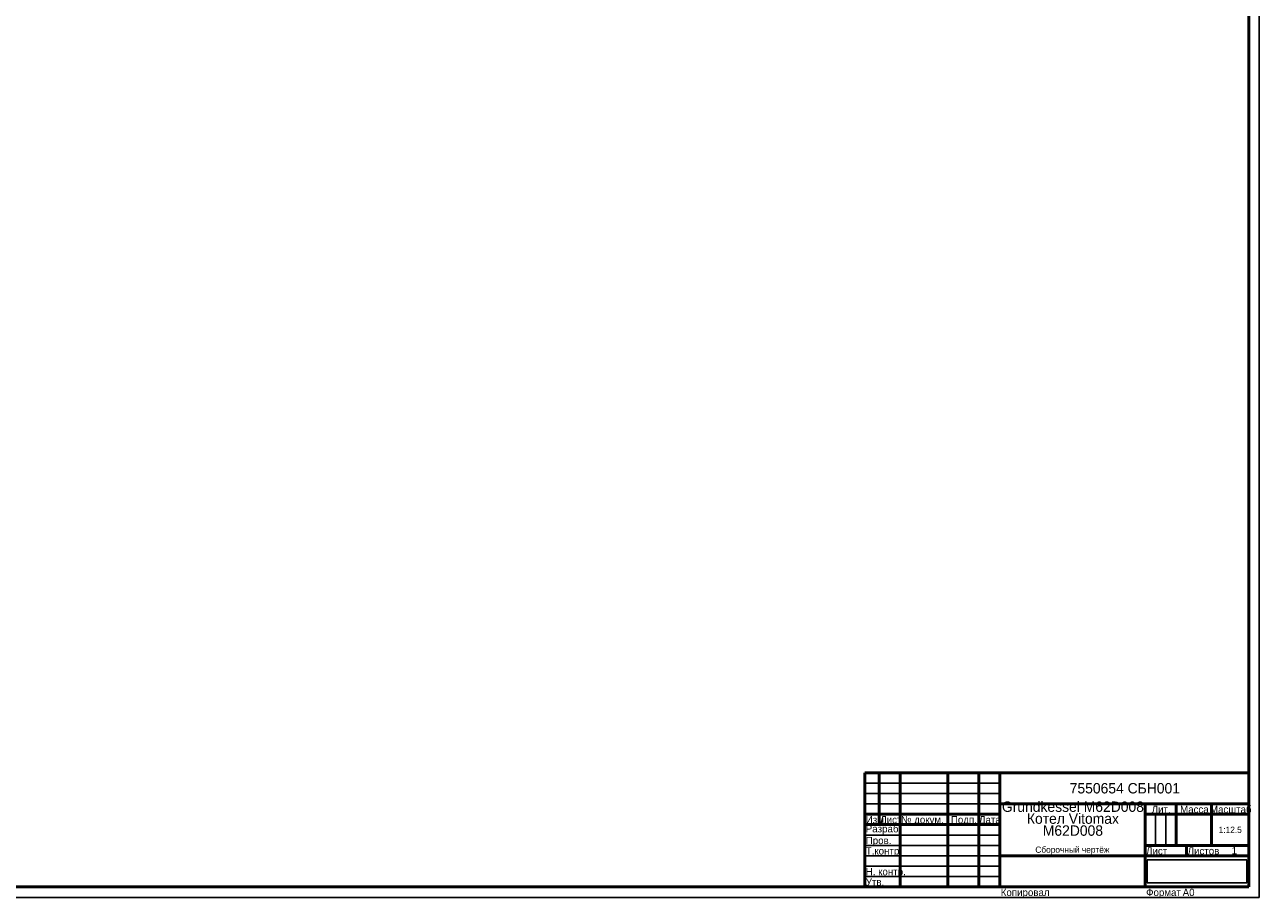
# Model space of a CAD drawing. Header units: millimetres. Extents: x 0 to 5973, y -173 to 841.
# Tile 2 of 6: x 594 to 1189, y 0 to 420. Entities that reach past the tile are written whole.
import ezdxf

# ---------------------------------------------------------------- set-up
doc = ezdxf.new("R2010")
doc.units = ezdxf.units.MM
picture_1 = doc.add_image_def('image1.png', size_in_pixel=(761, 160))

# ---------------------------------------------------------------- blocks, each defined once
blk = doc.blocks.new('_FR1Страница_1')
at = {"color": 7, "linetype": 'Continuous', "lineweight": 25}
for p, q in [((1189, 0), (1189, 841)), ((999, 55), (1064, 55)), ((999, 50), (1064, 50)), ((999, 45), (1064, 45)), ((1139, 40), (1139, 25)), ((1144, 40), (1144, 25)), ((999, 30), (1064, 30)), ((999, 25), (1064, 25)), ((999, 20), (1064, 20)), ((1134, 20), (1184, 20)), ((1154, 20), (1154, 20)), ((999, 15), (1064, 15)), ((999, 10), (1064, 10)), ((0, 0), (1189, 0))]:
    blk.add_line(p, q, dxfattribs=at)
at = {"color": 7, "linetype": 'Continuous', "lineweight": 50}
for p, q in [((1184, 836), (1184, 5)), ((999, 5), (999, 60)), ((999, 60), (1184, 60)), ((1006, 60), (1006, 35)), ((1016, 60), (1016, 5)), ((1039, 60), (1039, 5)), ((1054, 60), (1054, 5)), ((1064, 60), (1064, 5)), ((1064, 45), (1184, 45)), ((1134, 45), (1134, 5)), ((1149, 45), (1149, 25)), ((1166, 45), (1166, 25)), ((999, 40), (1064, 40)), ((1134, 40), (1184, 40)), ((999, 35), (1064, 35)), ((1134, 25), (1184, 25)), ((1154, 25), (1154, 20)), ((1064, 20), (1184, 20)), ((1184, 5), (20, 5))]:
    blk.add_line(p, q, dxfattribs=at)
at = {"color": 7}
for s, insert, char_height, width, attachment_point in [('{\\fT-FLEX Type A|b0|i0;\\l\\C250;\\P}', (1002.5, 59.125), 3.5, 8.75, 2), ('{\\fT-FLEX Type A|b0|i0;\\l\\C250;\\P}', (1002.5, 54.125), 3.5, 8.75, 2), ('{\\fT-FLEX Type A|b0|i0;\\l\\C250;\\P}', (1006, 59.125), 3.5, 11.75, 1), ('{\\fT-FLEX Type A|b0|i0;\\l\\C250;\\P}', (1006, 54.125), 3.5, 11.75, 1), ('{\\fT-FLEX Type A|b0|i0;\\l\\C250; \\P}', (1016, 59.125), 3.5, 24.75, 1), ('{\\fT-FLEX Type A|b0|i0;\\l\\C250; \\P}', (1016, 54.125), 3.5, 24.75, 1), ('{\\fT-FLEX Type A|b0|i0;\\l\\C250;\\P}', (1054, 59.125), 3.5, 11.75, 1), ('{\\fT-FLEX Type A|b0|i0;\\l\\C250;\\P}', (1054, 54.125), 3.5, 11.75, 1), ('\\pl0.5;{\\fT-FLEX Type A|b0|i0;\\l\\C250;7550654 СБH001\\P}', (1124, 52.5), 5, 122.5, 5), ('{\\fT-FLEX Type A|b0|i0;\\l\\C250;\\P}', (1002.5, 49.125), 3.5, 8.75, 2), ('{\\fT-FLEX Type A|b0|i0;\\l\\C250;\\P}', (1006, 49.125), 3.5, 11.75, 1), ('{\\fT-FLEX Type A|b0|i0;\\l\\C250; \\P}', (1016, 49.125), 3.5, 24.75, 1), ('{\\fT-FLEX Type A|b0|i0;\\l\\C250;\\P}', (1054, 49.125), 3.5, 11.75, 1), ('{\\fT-FLEX Type A|b0|i0;\\l\\C250; \\P}', (1002.5, 44.125), 3.5, 8.75, 2), ('{\\fT-FLEX Type A|b0|i0;\\l\\C250;\\P}', (1006, 44.125), 3.5, 11.75, 1), ('{\\fT-FLEX Type A|b0|i0;\\l\\C250; \\P}', (1016, 44.125), 3.5, 24.75, 1), ('{\\fT-FLEX Type A|b0|i0;\\l\\C250;\\P}', (1054, 44.125), 3.5, 11.75, 1), ('\\pl0.5;{\\fT-FLEX Type A|b0|i0;\\l\\C250;Лит.\\P}', (1141.5, 44.125), 3.5, 16.75, 2), ('\\pl0.5;{\\fT-FLEX Type A|b0|i0;\\l\\C250;Масса\\P}', (1157.5, 44.125), 3.5, 18.75, 2), ('\\pl0.5;{\\fT-FLEX Type A|b0|i0;\\l\\C250;Масштаб\\P}', (1175, 44.125), 3.5, 19.75, 2), ('\\pl0.5;{\\fT-FLEX Type A|b0|i0;\\l\\C250;Изм.\\H0.857143x;\\P}', (999, 39.125), 3.5, 8.75, 1), ('\\pl0.5;{\\fT-FLEX Type A|b0|i0;\\l\\C250;Лист\\H0.857143x;\\P}', (1006, 39.125), 3.5, 11.75, 1), ('\\pl0.5;{\\fT-FLEX Type A|b0|i0;\\l\\C250;№ докум.\\P}', (1016, 39.125), 3.5, 24.75, 1), ('\\pl0.5;{\\fT-FLEX Type A|b0|i0;\\l\\C250;Подп.\\P}', (1046.5, 39.125), 3.5, 16.75, 2), ('\\pl0.5;{\\fT-FLEX Type A|b0|i0;\\l\\C250;Дата\\H0.857143x;\\P}', (1059, 39.125), 3.5, 11.75, 2), ('\\pl0.5;{\\fT-FLEX Type A|b0|i0;\\l\\C250;Разраб.\\P}', (999, 32.5), 3.5, 18.75, 4), ('\\pl0.5;{\\fT-FLEX Type A|b0|i0;\\l\\C250;\\P}', (1016, 34.125), 3.5, 24.75, 1), ('\\pl0.5;{\\fT-FLEX Type A|b0|i0;\\l\\C250;\\H0.857143x;\\P}', (1054, 34.125), 3.5, 11.75, 1), ('\\pl0.5;{\\fT-FLEX Type A|b0|i0;\\l\\C250; \\P}', (1157.5, 32.5), 3.5, 18.75, 5), ('{\\fT-FLEX Type A|b0|i0;\\l\\C250;1:12.5\\P}', (1175, 32.5), 3, 19.5, 5), ('\\pl0.5;{\\fT-FLEX Type A|b0|i0;\\l\\C250;\\H0.857143x;\\P}', (1175, 32.5), 3.5, 19.75, 5), ('\\pl0.5;{\\fT-FLEX Type A|b0|i0;\\l\\C250;Т.контр.\\P}', (999, 24.125), 3.5, 18.75, 1), ('\\pl0.5;{\\fT-FLEX Type A|b0|i0;\\l\\C250;Пров.\\P}', (999, 29.125), 3.5, 18.75, 1), ('\\pl0.5;{\\fT-FLEX Type A|b0|i0;\\l\\C250;\\P}', (1016, 29.125), 3.5, 24.75, 1), ('\\pl0.5;{\\fT-FLEX Type A|b0|i0;\\l\\C250;\\P}', (1016, 24.125), 3.5, 24.75, 1), ('\\pl0.5;{\\fT-FLEX Type A|b0|i0;\\l\\C250;\\P}', (1054, 29.125), 3.5, 11.75, 1), ('\\pl0.5;{\\fT-FLEX Type A|b0|i0;\\l\\C250;\\H0.857143x;\\P}', (1054, 24.125), 3.5, 11.75, 1), ('{\\fT-FLEX Type A|b0|i0;\\l\\C250;Сборочный чертёж\\P}', (1099, 22.5), 3, 71.5, 5), ('\\pl0.5;{\\fT-FLEX Type A|b0|i0;\\l\\C250;Лист\\P}', (1134, 24.125), 3.5, 11.75, 1), ('\\pl0.5;{\\fT-FLEX Type A|b0|i0;\\l\\C250;\\H0.857143x;\\P}', (1149, 24.125), 3.5, 11.75, 2), ('\\pl0.5;{\\fT-FLEX Type A|b0|i0;\\l\\C250;Листов\\P}', (1154, 24.125), 3.5, 17.75, 1), ('{\\fT-FLEX Type A|b0|i0;\\l\\C250;1\\P}', (1177, 22.5), 3.5, 15.75, 5), ('\\pl0.5;{\\fT-FLEX Type A|b0|i0;\\l\\C250;\\H0.857143x;\\P}', (1177, 24.125), 3.5, 15.75, 2), ('\\pl0.5;{\\fT-FLEX Type A|b0|i0;\\l\\C250;\\P}', (999, 19.125), 3.5, 18.75, 1), ('\\pl0.5;{\\fT-FLEX Type A|b0|i0;\\l\\C250;\\P}', (1016, 19.125), 3.5, 24.75, 1), ('\\pl0.5;{\\fT-FLEX Type A|b0|i0;\\l\\C250;\\P}', (1054, 19.125), 3.5, 11.75, 1), ('{\\fT-FLEX Type A|b0|i0;\\l\\C250;\\P}', (1149, 22.5), 3.5, 11.75, 5), ('\\pl0.5;{\\fT-FLEX Type A|b0|i0;\\l\\C250;Н. контр.\\P}', (999, 14.125), 3.5, 18.75, 1), ('\\pl0.5;{\\fT-FLEX Type A|b0|i0;\\l\\C250;\\P}', (1016, 14.125), 3.5, 24.75, 1), ('\\pl0.5;{\\fT-FLEX Type A|b0|i0;\\l\\C250;\\H0.857143x;\\P}', (1054, 14.125), 3.5, 11.75, 1), ('\\pl0.5;{\\fT-FLEX Type A|b0|i0;\\l\\C250;Утв.\\P}', (999, 9.125), 3.5, 18.75, 1), ('\\pl0.5;{\\fT-FLEX Type A|b0|i0;\\l\\C250;\\P}', (1016, 9.125), 3.5, 24.75, 1), ('\\pl0.5;{\\fT-FLEX Type A|b0|i0;\\l\\C250;\\H0.857143x;\\P}', (1054, 9.125), 3.5, 11.75, 1), ('\\pl0.5;{\\fT-FLEX Type A|b0|i0;\\l\\C250;Копировал\\P}', (1064, 4.125), 3.5, 23.566, 1), ('\\pl0.5;{\\fT-FLEX Type A|b0|i0;\\l\\C250;\\P}', (1085.816, 4.125), 3.5, 40.967, 1), ('\\pl0.5;{\\fT-FLEX Type A|b0|i0;\\l\\C250;Формат\\P}', (1134, 4.125), 3.5, 18.675, 1), ('\\pl0.5;{\\fT-FLEX Type A|b0|i0;\\l\\C250;\\P}', (1150.925, 4.125), 3.5, 9.825, 1), ('{\\fT-FLEX Type A|b0|i0;\\l\\C250;A0\\P}', (1154.963, 4.125), 3.5, 9.825, 2)]:
    blk.add_mtext(s, dxfattribs=dict(at, insert=insert, char_height=char_height, width=width, attachment_point=attachment_point))
at = {"color": 7, "insert": (1099, 35), "char_height": 5, "width": 72.5, "attachment_point": 5, "line_spacing_factor": 0.69}
blk.add_mtext('\\pl0.5;{\\fT-FLEX Type A|b0|i0;\\l\\C250;Grundkessel M62D008 Котел Vitomax M62D008\\P\\P}', dxfattribs=at)
image = blk.add_image(picture_1, insert=(1135, 7), size_in_units=(48, 11))
image.dxf.flags = 11
blk = doc.blocks.new('Страница_1')
blk.add_blockref('_FR1Страница_1', (0, 0))

msp = doc.modelspace()

# ---------------------------------------------------------------- block references
msp.add_blockref('Страница_1', (0, 0))

doc.saveas('drawing.dxf')
